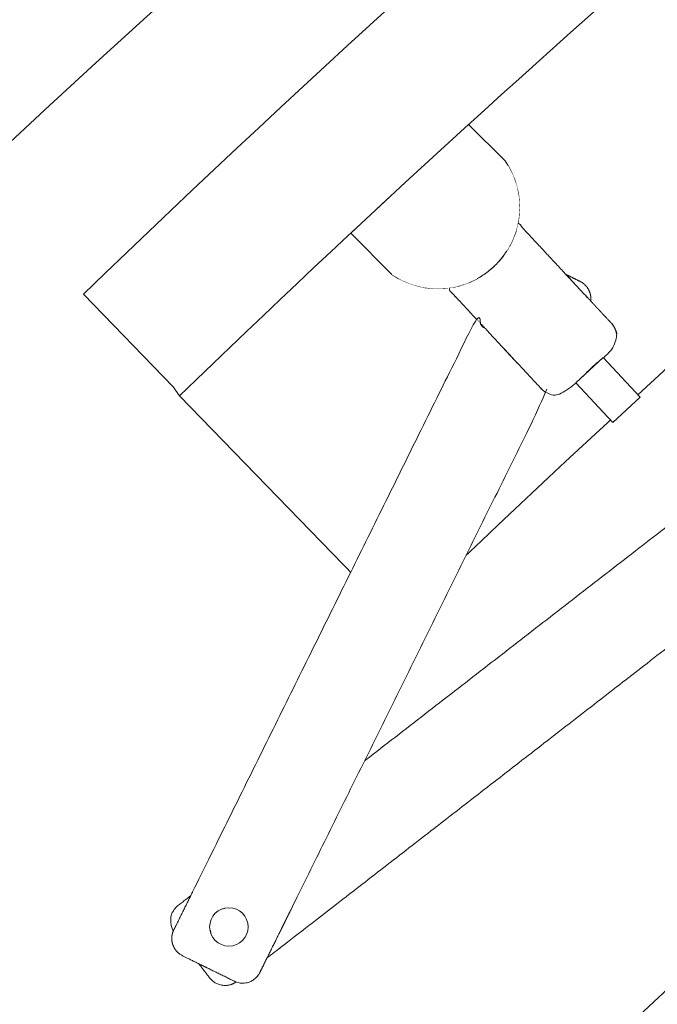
# Model space of a CAD drawing. Header units: metres. Extents: x -45 to 152, y -127 to 99.
# Tile 200 of 256: x -30.073 to -29.874, y -8.958 to -8.65. Entities that reach past the tile are written whole.
import ezdxf

# ---------------------------------------------------------------- set-up
doc = ezdxf.new("R2010")
doc.units = ezdxf.units.M
doc.layers.add('_OG 2 (2D)', color=7, linetype='Continuous', lineweight=9)
doc.layers.add('ACTES-Einrichtung Aufsicht.', color=7, linetype='Continuous', lineweight=9, true_color=0xa6a6a6)

# ---------------------------------------------------------------- blocks, each defined once
blk = doc.blocks.new('Group-97')
at = {"color": 255, "transparency": 33554687}
blk.add_wipeout([(-28.71042, -9.14318), (-28.69655, -9.13511), (-28.68265, -9.1271), (-28.66872, -9.11915), (-28.65476, -9.11125), (-28.64076, -9.1034), (-28.62674, -9.09562), (-28.61268, -9.08789), (-28.59859, -9.08022), (-28.50012, -9.02858), (-28.40026, -8.97969), (-28.29909, -8.93359), (-28.19668, -8.89031), (-28.09311, -8.84988), (-27.98846, -8.81233), (-27.88281, -8.77769), (-27.77624, -8.746), (-27.76956, -8.74163), (-27.76365, -8.73626), (-27.75868, -8.73002), (-27.75477, -8.72306), (-27.75201, -8.71558), (-27.75048, -8.70774), (-27.75021, -8.69977), (-27.75122, -8.69185), (-27.75123, -8.69179), (-27.75124, -8.69173), (-27.75126, -8.69166), (-27.75127, -8.6916), (-27.75128, -8.69154), (-27.7513, -8.69147), (-27.75131, -8.69141), (-27.75132, -8.69135), (-27.96717, -7.65995), (-27.97018, -7.65069), (-27.97492, -7.64219), (-27.98122, -7.63477), (-27.98884, -7.62871), (-27.99749, -7.62425), (-28.00684, -7.62154), (-28.01654, -7.6207), (-28.02622, -7.62175), (-28.36004, -7.70702), (-28.68605, -7.81851), (-29.00218, -7.95551), (-29.30645, -8.11717), (-29.59692, -8.30247), (-29.87178, -8.51023), (-30.12928, -8.73915), (-30.3678, -8.98778), (-30.36785, -8.98783), (-30.3679, -8.98789), (-30.36795, -8.98795), (-30.368, -8.98801), (-30.36805, -8.98806), (-30.3681, -8.98812), (-30.36815, -8.98818), (-30.3682, -8.98824), (-30.3678, -8.98777), (-30.37347, -8.99569), (-30.3775, -9.00455), (-30.37973, -9.01402), (-30.38009, -9.02375), (-30.37855, -9.03336), (-30.37519, -9.04249), (-30.37011, -9.0508), (-30.36352, -9.05797), (-29.57821, -9.76062), (-29.57196, -9.76539), (-29.56504, -9.76911), (-29.55763, -9.77171), (-29.54989, -9.77311), (-29.54204, -9.77328), (-29.53425, -9.77222), (-29.52673, -9.76995), (-29.51965, -9.76653), (-29.42756, -9.67759), (-29.33268, -9.59164), (-29.23511, -9.50875), (-29.13494, -9.42901), (-29.03229, -9.35251), (-28.92724, -9.27933), (-28.81991, -9.20952)], dxfattribs=at).dxf.layer = 'ACTES-Einrichtung Aufsicht.'
at = {"layer": 'ACTES-Einrichtung Aufsicht.', "transparency": 33554534, "flags": 128}
blk.add_lwpolyline([(-28.71042, -9.14318, -0.008083), (-28.59859, -9.08022, -0.055453), (-27.77624, -8.746, 0.330906), (-27.75122, -8.69185, -0.002569), (-27.75132, -8.69135), (-27.96717, -7.65995, 0.41107), (-28.02622, -7.62175, 0.160224), (-30.3678, -8.98778, 0.00305), (-30.3682, -8.98824), (-30.3678, -8.98777, 0.411112), (-30.36352, -9.05797), (-29.57821, -9.76062, 0.325472), (-29.51965, -9.76653, -0.063875)], format="xyb", close=True, dxfattribs=at)
at = {"color": 255, "transparency": 33554559}
blk.add_wipeout([(-28.44919, -7.82281), (-28.44001, -7.81993), (-28.43448, -7.81817), (-28.42895, -7.81641), (-28.42342, -7.81466), (-28.41788, -7.81292), (-28.41234, -7.81118), (-28.4068, -7.80946), (-28.40126, -7.80774), (-28.39571, -7.80603), (-28.3973, -7.80266), (-28.40906, -7.76443), (-28.49477, -7.79181), (-28.57985, -7.82107), (-28.66428, -7.8522), (-28.74799, -7.88518), (-28.83096, -7.91999), (-28.91315, -7.95662), (-28.99451, -7.99504), (-29.075, -8.03525), (-29.20801, -8.10666), (-29.33829, -8.18293), (-29.46567, -8.26395), (-29.58998, -8.34962), (-29.71104, -8.43982), (-29.82868, -8.53443), (-29.94276, -8.63331), (-30.05311, -8.73634), (-30.02504, -8.76531), (-30.02306, -8.76807), (-29.93862, -8.68859), (-29.85194, -8.61155), (-29.76309, -8.53703), (-29.67215, -8.46508), (-29.57917, -8.39577), (-29.48426, -8.32915), (-29.38747, -8.26527), (-29.2889, -8.20419), (-29.28856, -8.20359), (-29.26632, -8.19075), (-29.24272, -8.17691), (-29.21903, -8.16322), (-29.19525, -8.1497), (-29.17138, -8.13634), (-29.14741, -8.12314), (-29.12336, -8.1101), (-29.09922, -8.09723), (-29.075, -8.08452), (-29.00491, -8.0489), (-28.93415, -8.01465), (-28.86273, -7.98179), (-28.79068, -7.95031), (-28.71804, -7.92024), (-28.64483, -7.89159), (-28.57108, -7.86436), (-28.49681, -7.83857), (-28.49683, -7.83853), (-28.44921, -7.82277)], dxfattribs=at).dxf.layer = 'ACTES-Einrichtung Aufsicht.'
at = {"layer": 'ACTES-Einrichtung Aufsicht.', "flags": 128}
blk.add_lwpolyline([(-28.44919, -7.82281), (-28.44001, -7.81993, -0.002867), (-28.39571, -7.80603), (-28.3973, -7.80266), (-28.40906, -7.76443, 0.044027), (-29.075, -8.03525, 0.073959), (-30.05311, -8.73634), (-30.02504, -8.76531), (-30.02306, -8.76807, -0.057345), (-29.2889, -8.20419), (-29.28856, -8.20359), (-29.26632, -8.19075, -0.013514), (-29.075, -8.08452, -0.038853), (-28.49681, -7.83857), (-28.49683, -7.83853), (-28.44921, -7.82277)], format="xyb", close=True, dxfattribs=at)
at = {"color": 255, "transparency": 33554559}
blk.add_wipeout([(-29.28856, -8.20359), (-29.2889, -8.20419), (-29.38747, -8.26527), (-29.48426, -8.32915), (-29.57917, -8.39577), (-29.67215, -8.46508), (-29.76309, -8.53703), (-29.85194, -8.61155), (-29.93862, -8.68859), (-30.02306, -8.76807), (-29.95487, -8.83846), (-29.8707, -8.75928), (-29.78426, -8.68259), (-29.6956, -8.60846), (-29.60482, -8.53696), (-29.51199, -8.46814), (-29.41718, -8.40207), (-29.32048, -8.3388), (-29.22197, -8.27838), (-29.21196, -8.27246), (-29.15974, -8.24197), (-29.08023, -8.19818), (-28.99445, -8.1533), (-28.9076, -8.11053), (-28.81973, -8.06991), (-28.73089, -8.03145), (-28.64113, -7.99518), (-28.55051, -7.96112), (-28.45909, -7.92929), (-28.36691, -7.8997), (-28.37205, -7.88297), (-28.37206, -7.88297), (-28.39584, -7.80607), (-28.44919, -7.82281), (-28.49679, -7.83861), (-28.49679, -7.83861), (-28.4968, -7.8386), (-28.4968, -7.8386), (-28.4968, -7.83859), (-28.4968, -7.83859), (-28.49681, -7.83858), (-28.49681, -7.83858), (-28.49681, -7.83857), (-28.49681, -7.83857), (-28.59382, -7.87259), (-28.68994, -7.90905), (-28.7851, -7.94794), (-28.87924, -7.98924), (-28.9723, -8.03291), (-29.06423, -8.07893), (-29.15495, -8.12727), (-29.24442, -8.1779), (-29.26632, -8.19075)], dxfattribs=at).dxf.layer = 'ACTES-Einrichtung Aufsicht.'
at = {"layer": 'ACTES-Einrichtung Aufsicht.', "flags": 128}
blk.add_lwpolyline([(-29.28856, -8.20359), (-29.2889, -8.20419, 0.057345), (-30.02306, -8.76807), (-29.95487, -8.83846, -0.058565), (-29.22197, -8.27838), (-29.21196, -8.27246), (-29.15974, -8.24197), (-29.08023, -8.19818, -0.049045), (-28.36691, -7.8997), (-28.37205, -7.88297), (-28.37206, -7.88297), (-28.39584, -7.80607), (-28.44919, -7.82281), (-28.49679, -7.83861, -0.000416), (-28.49681, -7.83857, 0.050823), (-29.24442, -8.1779), (-29.26632, -8.19075)], format="xyb", close=True, dxfattribs=at)
at = {"color": 255, "transparency": 33554559}
for points in [[(-29.93278, -8.68328), (-29.92138, -8.69457), (-29.91919, -8.69841), (-29.91769, -8.70257), (-29.91693, -8.70692), (-29.91694, -8.71134), (-29.91771, -8.7157), (-29.91922, -8.71985), (-29.92142, -8.72368), (-29.92763, -8.72993), (-29.93145, -8.73216), (-29.93559, -8.73369), (-29.93994, -8.73449), (-29.94436, -8.73452), (-29.94872, -8.73379), (-29.95289, -8.73232), (-29.95674, -8.73015), (-29.9568, -8.73011), (-29.96961, -8.71726), (-29.95254, -8.70138)], [(-30.01709, -8.94561), (-30.02502, -8.93533), (-30.02511, -8.93518), (-30.02519, -8.93503), (-30.02527, -8.93488), (-30.02534, -8.93472), (-30.02542, -8.93456), (-30.02548, -8.9344), (-30.02554, -8.93424), (-30.0256, -8.93408), (-30.02563, -8.93398), (-30.02566, -8.93388), (-30.02569, -8.93378), (-30.02572, -8.93368), (-30.02574, -8.93358), (-30.02577, -8.93347), (-30.02579, -8.93337), (-30.02581, -8.93327), (-30.02583, -8.93316), (-30.02584, -8.93306), (-30.02586, -8.93296), (-30.02587, -8.93287), (-30.02588, -8.93277), (-30.02589, -8.93268), (-30.02589, -8.93259), (-30.0259, -8.93251), (-30.0259, -8.93243), (-30.0259, -8.93235), (-30.0259, -8.93227), (-30.0259, -8.93219), (-30.0259, -8.93212), (-30.0259, -8.93205), (-30.0259, -8.93199), (-30.0259, -8.93192), (-30.0259, -8.93186), (-30.02589, -8.9318), (-30.02589, -8.93174), (-30.02588, -8.93168), (-30.02588, -8.93162), (-30.02587, -8.93156), (-30.02586, -8.9315), (-30.02586, -8.93144), (-30.02585, -8.9314), (-30.02585, -8.93136), (-30.02584, -8.93133), (-30.02584, -8.93129), (-30.02583, -8.93125), (-30.02583, -8.93122), (-30.02582, -8.93118), (-30.02581, -8.93114), (-30.02581, -8.93111), (-30.0258, -8.93107), (-30.02579, -8.93104), (-30.02579, -8.93101), (-30.02578, -8.93098), (-30.02578, -8.93095), (-30.02577, -8.93092), (-30.02576, -8.93089), (-30.02576, -8.93087), (-30.02575, -8.93084), (-30.02575, -8.93082), (-30.02574, -8.93079), (-30.02574, -8.93077), (-30.02573, -8.93075), (-30.02572, -8.93073), (-30.02572, -8.93071), (-30.02571, -8.93069), (-30.02571, -8.93067), (-30.02571, -8.93065), (-30.0257, -8.93063), (-30.02569, -8.93062), (-30.02569, -8.9306), (-30.02568, -8.93058), (-30.02568, -8.93056), (-30.02565, -8.93045), (-30.02561, -8.93034), (-30.02558, -8.93024), (-30.02554, -8.93013), (-30.0255, -8.93002), (-30.02546, -8.92992), (-30.02541, -8.92981), (-30.02537, -8.92971), (-30.02532, -8.92961), (-30.02527, -8.92951), (-30.02522, -8.9294), (-30.02516, -8.9293), (-30.02511, -8.9292), (-30.02505, -8.9291), (-30.02498, -8.929), (-30.02492, -8.92889), (-30.02485, -8.92879), (-30.02478, -8.92869), (-30.02471, -8.9286), (-30.02464, -8.9285), (-30.02456, -8.9284), (-30.02448, -8.92831), (-30.0244, -8.92821), (-30.02431, -8.92812), (-30.02423, -8.92803), (-30.02415, -8.92795), (-30.02408, -8.92787), (-30.02401, -8.92781), (-30.02394, -8.92774), (-30.02388, -8.92769), (-30.02383, -8.92764), (-30.02378, -8.9276), (-30.02359, -8.92745), (-30.02358, -8.92745), (-30.01959, -8.92435), (-29.8553, -8.79688), (-29.85529, -8.79687), (-29.8551, -8.79673), (-29.85505, -8.79669), (-29.85499, -8.79665), (-29.85492, -8.7966), (-29.85485, -8.79656), (-29.85476, -8.79651), (-29.85467, -8.79645), (-29.85457, -8.7964), (-29.85447, -8.79634), (-29.85436, -8.79628), (-29.85424, -8.79622), (-29.85413, -8.79617), (-29.85402, -8.79612), (-29.85391, -8.79607), (-29.85379, -8.79603), (-29.85368, -8.79598), (-29.85357, -8.79594), (-29.85345, -8.79591), (-29.85334, -8.79587), (-29.85322, -8.79584), (-29.85311, -8.79581), (-29.853, -8.79578), (-29.85289, -8.79576), (-29.85277, -8.79573), (-29.85266, -8.79571), (-29.85255, -8.79569), (-29.85244, -8.79568), (-29.85233, -8.79566), (-29.85221, -8.79565), (-29.8521, -8.79564), (-29.85199, -8.79563), (-29.85188, -8.79562), (-29.85176, -8.79562), (-29.85174, -8.79562), (-29.85172, -8.79562), (-29.85171, -8.79562), (-29.85169, -8.79562), (-29.85167, -8.79562), (-29.85165, -8.79562), (-29.85163, -8.79562), (-29.85161, -8.79562), (-29.85159, -8.79562), (-29.85157, -8.79562), (-29.85154, -8.79562), (-29.85152, -8.79562), (-29.8515, -8.79562), (-29.85147, -8.79562), (-29.85145, -8.79562), (-29.85142, -8.79562), (-29.85139, -8.79562), (-29.85136, -8.79562), (-29.85133, -8.79563), (-29.8513, -8.79563), (-29.85127, -8.79563), (-29.85123, -8.79563), (-29.8512, -8.79563), (-29.85116, -8.79564), (-29.85113, -8.79564), (-29.85109, -8.79564), (-29.85105, -8.79565), (-29.85102, -8.79565), (-29.85098, -8.79565), (-29.85094, -8.79566), (-29.8509, -8.79566), (-29.85087, -8.79567), (-29.85081, -8.79567), (-29.85075, -8.79568), (-29.85069, -8.79569), (-29.85063, -8.7957), (-29.85057, -8.79571), (-29.85051, -8.79572), (-29.85045, -8.79573), (-29.85039, -8.79575), (-29.85032, -8.79576), (-29.85026, -8.79578), (-29.85019, -8.79579), (-29.85012, -8.79581), (-29.85005, -8.79583), (-29.84998, -8.79585), (-29.8499, -8.79587), (-29.84982, -8.79589), (-29.84974, -8.79592), (-29.84965, -8.79595), (-29.84957, -8.79598), (-29.84948, -8.79601), (-29.84939, -8.79605), (-29.8493, -8.79609), (-29.84921, -8.79613), (-29.84911, -8.79617), (-29.84901, -8.79622), (-29.84892, -8.79626), (-29.84882, -8.79631), (-29.84873, -8.79636), (-29.84864, -8.79641), (-29.84855, -8.79646), (-29.84846, -8.79652), (-29.84838, -8.79657), (-29.84816, -8.79671), (-29.84796, -8.79686), (-29.84776, -8.79702), (-29.84757, -8.79719), (-29.84738, -8.79737), (-29.84721, -8.79755), (-29.84704, -8.79774), (-29.84688, -8.79794), (-29.83584, -8.81216), (-29.83569, -8.81237), (-29.83555, -8.81258), (-29.83541, -8.81279), (-29.83529, -8.81302), (-29.83518, -8.81324), (-29.83507, -8.81348), (-29.83497, -8.81371), (-29.83489, -8.81395), (-29.83486, -8.81405), (-29.83483, -8.81415), (-29.8348, -8.81425), (-29.83477, -8.81435), (-29.83475, -8.81445), (-29.83472, -8.81456), (-29.8347, -8.81466), (-29.83468, -8.81476), (-29.83466, -8.81487), (-29.83465, -8.81497), (-29.83463, -8.81507), (-29.83462, -8.81516), (-29.83461, -8.81526), (-29.8346, -8.81535), (-29.8346, -8.81544), (-29.83459, -8.81552), (-29.83459, -8.8156), (-29.83459, -8.81568), (-29.83459, -8.81576), (-29.83459, -8.81583), (-29.83459, -8.81591), (-29.83459, -8.81598), (-29.83459, -8.81604), (-29.83459, -8.81611), (-29.83459, -8.81617), (-29.8346, -8.81623), (-29.8346, -8.81629), (-29.83461, -8.81635), (-29.83461, -8.81641), (-29.83462, -8.81647), (-29.83462, -8.81653), (-29.83463, -8.81659), (-29.83464, -8.81663), (-29.83464, -8.81667), (-29.83465, -8.8167), (-29.83465, -8.81674), (-29.83466, -8.81678), (-29.83466, -8.81681), (-29.83467, -8.81685), (-29.83468, -8.81689), (-29.83468, -8.81692), (-29.83469, -8.81696), (-29.8347, -8.81699), (-29.8347, -8.81702), (-29.83471, -8.81705), (-29.83471, -8.81708), (-29.83472, -8.81711), (-29.83473, -8.81714), (-29.83473, -8.81716), (-29.83474, -8.81719), (-29.83474, -8.81721), (-29.83475, -8.81724), (-29.83475, -8.81726), (-29.83476, -8.81728), (-29.83476, -8.8173), (-29.83477, -8.81732), (-29.83477, -8.81734), (-29.83478, -8.81736), (-29.83478, -8.81738), (-29.83479, -8.8174), (-29.83479, -8.81741), (-29.8348, -8.81743), (-29.83481, -8.81745), (-29.83481, -8.81747), (-29.83484, -8.81758), (-29.83488, -8.81769), (-29.83491, -8.81779), (-29.83495, -8.8179), (-29.83499, -8.81801), (-29.83503, -8.81811), (-29.83508, -8.81822), (-29.83512, -8.81832), (-29.83517, -8.81842), (-29.83522, -8.81852), (-29.83527, -8.81863), (-29.83533, -8.81873), (-29.83538, -8.81883), (-29.83544, -8.81893), (-29.83551, -8.81903), (-29.83557, -8.81914), (-29.83564, -8.81924), (-29.83571, -8.81934), (-29.83578, -8.81943), (-29.83585, -8.81953), (-29.83593, -8.81963), (-29.83601, -8.81972), (-29.83609, -8.81982), (-29.83618, -8.81991), (-29.83626, -8.82), (-29.83634, -8.82008), (-29.83641, -8.82016), (-29.83648, -8.82022), (-29.83655, -8.82029), (-29.83661, -8.82034), (-29.83666, -8.82039), (-29.83671, -8.82043), (-29.8369, -8.82058), (-29.83691, -8.82058), (-29.84648, -8.82801), (-29.85712, -8.81659), (-29.85769, -8.81606), (-29.85833, -8.8156), (-29.85902, -8.81522), (-29.85975, -8.81495), (-29.86051, -8.81477), (-29.8613, -8.81469), (-29.86208, -8.81471), (-29.86361, -8.81506), (-29.86432, -8.81538), (-29.86499, -8.8158), (-29.8656, -8.81629), (-29.86614, -8.81686), (-29.86659, -8.8175), (-29.86697, -8.81819), (-29.86743, -8.81969), (-29.8675, -8.82047), (-29.86748, -8.82126), (-29.86735, -8.82203), (-29.86713, -8.82278), (-29.86681, -8.8235), (-29.86639, -8.82416), (-29.8659, -8.82477), (-29.856, -8.8354), (-29.99575, -8.94383), (-29.99575, -8.94381), (-30.00544, -8.95133), (-30.00552, -8.95139), (-30.00561, -8.95145), (-30.0057, -8.9515), (-30.00578, -8.95155), (-30.00588, -8.95161), (-30.00597, -8.95166), (-30.00606, -8.95171), (-30.00616, -8.95176), (-30.00625, -8.95181), (-30.00635, -8.95186), (-30.00645, -8.9519), (-30.00655, -8.95194), (-30.00665, -8.95199), (-30.00675, -8.95202), (-30.00686, -8.95206), (-30.00696, -8.9521), (-30.00707, -8.95213), (-30.00717, -8.95217), (-30.00728, -8.9522), (-30.00739, -8.95222), (-30.0075, -8.95225), (-30.00761, -8.95228), (-30.00772, -8.9523), (-30.00783, -8.95232), (-30.00794, -8.95234), (-30.00805, -8.95235), (-30.00816, -8.95237), (-30.00828, -8.95238), (-30.00839, -8.95239), (-30.0085, -8.9524), (-30.00861, -8.95241), (-30.00873, -8.95241), (-30.00874, -8.95241), (-30.00876, -8.95241), (-30.00878, -8.95241), (-30.0088, -8.95241), (-30.00882, -8.95241), (-30.00884, -8.95241), (-30.00886, -8.95241), (-30.00888, -8.95241), (-30.0089, -8.95241), (-30.00892, -8.95241), (-30.00895, -8.95241), (-30.00897, -8.95241), (-30.00899, -8.95241), (-30.00902, -8.95241), (-30.00904, -8.95241), (-30.00907, -8.95241), (-30.0091, -8.95241), (-30.00913, -8.95241), (-30.00916, -8.9524), (-30.00919, -8.9524), (-30.00922, -8.9524), (-30.00926, -8.9524), (-30.00929, -8.9524), (-30.00933, -8.95239), (-30.00936, -8.95239), (-30.0094, -8.95239), (-30.00944, -8.95238), (-30.00947, -8.95238), (-30.00951, -8.95238), (-30.00955, -8.95237), (-30.00958, -8.95237), (-30.00962, -8.95236), (-30.00968, -8.95236), (-30.00974, -8.95235), (-30.0098, -8.95234), (-30.00986, -8.95233), (-30.00992, -8.95232), (-30.00998, -8.95231), (-30.01004, -8.95229), (-30.0101, -8.95228), (-30.01017, -8.95227), (-30.01023, -8.95225), (-30.0103, -8.95224), (-30.01037, -8.95222), (-30.01044, -8.9522), (-30.01051, -8.95218), (-30.01059, -8.95216), (-30.01067, -8.95214), (-30.01075, -8.95211), (-30.01083, -8.95208), (-30.01092, -8.95205), (-30.01101, -8.95202), (-30.0111, -8.95198), (-30.01119, -8.95194), (-30.01128, -8.9519), (-30.01138, -8.95186), (-30.01148, -8.95181), (-30.01157, -8.95177), (-30.01166, -8.95172), (-30.01176, -8.95167), (-30.01185, -8.95162), (-30.01194, -8.95157), (-30.01203, -8.95151), (-30.01211, -8.95146), (-30.01233, -8.95132), (-30.01253, -8.95117), (-30.01273, -8.95101), (-30.01292, -8.95084), (-30.01311, -8.95066), (-30.01328, -8.95048), (-30.01345, -8.95029), (-30.01361, -8.95009)]]:
    blk.add_wipeout(points, dxfattribs=at).dxf.layer = 'ACTES-Einrichtung Aufsicht.'
at = {"layer": 'ACTES-Einrichtung Aufsicht.', "flags": 128}
blk.add_lwpolyline([(-29.93278, -8.68328), (-29.92138, -8.69457, -0.83258), (-29.95674, -8.73015), (-29.9568, -8.73011), (-29.96961, -8.71726), (-29.95254, -8.70138)], format="xyb", close=True, dxfattribs=at)
at = {"layer": 'ACTES-Einrichtung Aufsicht.'}
blk.add_rational_spline([(-30.01709, -8.94561), (-30.02105, -8.94047), (-30.02502, -8.93533), (-30.02538, -8.93474), (-30.0256, -8.93408), (-30.02573, -8.93369), (-30.02588, -8.93285), (-30.02591, -8.93217), (-30.02589, -8.93168), (-30.02586, -8.93144), (-30.02584, -8.93129), (-30.02579, -8.931), (-30.02574, -8.93079), (-30.0257, -8.93063), (-30.02568, -8.93056), (-30.02556, -8.93012), (-30.02518, -8.9293), (-30.02466, -8.92849), (-30.02397, -8.92775), (-30.02369, -8.92753), (-30.02359, -8.92745), (-30.02359, -8.92745), (-30.02358, -8.92745), (-30.02159, -8.9259), (-30.01959, -8.92435), (-29.93744, -8.86062), (-29.8553, -8.79688), (-29.85529, -8.79688), (-29.85529, -8.79687), (-29.85519, -8.7968), (-29.85491, -8.79658), (-29.85402, -8.7961), (-29.85311, -8.79579), (-29.85222, -8.79563), (-29.85176, -8.79562), (-29.85169, -8.79562), (-29.85153, -8.79562), (-29.85131, -8.79563), (-29.85102, -8.79565), (-29.85087, -8.79567), (-29.85063, -8.7957), (-29.85014, -8.7958), (-29.8495, -8.79599), (-29.84872, -8.79635), (-29.84838, -8.79657), (-29.84751, -8.79713), (-29.84688, -8.79794), (-29.84136, -8.80505), (-29.83584, -8.81216), (-29.83521, -8.81298), (-29.83489, -8.81395), (-29.83476, -8.81434), (-29.83461, -8.81518), (-29.83458, -8.81586), (-29.8346, -8.81635), (-29.83463, -8.81659), (-29.83465, -8.81674), (-29.8347, -8.81703), (-29.83475, -8.81724), (-29.83479, -8.8174), (-29.83481, -8.81747), (-29.83493, -8.81791), (-29.83531, -8.81873), (-29.83583, -8.81954), (-29.83652, -8.82028), (-29.8368, -8.8205), (-29.8369, -8.82058), (-29.8369, -8.82058), (-29.83691, -8.82058), (-29.84169, -8.8243), (-29.84648, -8.82801), (-29.8518, -8.8223), (-29.85712, -8.81659), (-29.85948, -8.81406), (-29.86285, -8.81484), (-29.86623, -8.81561), (-29.86724, -8.81893), (-29.86826, -8.82224), (-29.8659, -8.82477), (-29.86095, -8.83009), (-29.856, -8.8354), (-29.92588, -8.88961), (-29.99575, -8.94383), (-29.99575, -8.94382), (-29.99575, -8.94381), (-30.00059, -8.94757), (-30.00544, -8.95133), (-30.00577, -8.95156), (-30.00654, -8.95196), (-30.00738, -8.95224), (-30.00827, -8.9524), (-30.00873, -8.95241), (-30.0088, -8.95241), (-30.00896, -8.95241), (-30.00918, -8.9524), (-30.00947, -8.95238), (-30.00962, -8.95236), (-30.00986, -8.95233), (-30.01035, -8.95223), (-30.01099, -8.95204), (-30.01177, -8.95168), (-30.01211, -8.95146), (-30.01298, -8.9509), (-30.01361, -8.95009), (-30.01535, -8.94785), (-30.01709, -8.94561)], [1, 1, 1, 0.993333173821, 1, 1, 1, 1, 1, 1, 1, 1, 1, 1, 1, 1, 1, 1, 1, 1, 1, 1, 1, 1, 1, 1, 1, 1, 1, 1, 1, 1, 1, 1, 1, 1, 1, 1, 1, 1, 1, 1, 1, 1, 1, 0.985598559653, 1, 1, 1, 0.985598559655, 1, 1, 1, 1, 1, 1, 1, 1, 1, 1, 1, 1, 1, 1, 1, 1, 1, 1, 1, 1, 1, 1, 1, 0.866022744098, 1, 0.866022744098, 1, 0.866022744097, 1, 1, 1, 1, 1, 1, 1, 1, 1, 1, 1, 1, 1, 1, 1, 1, 1, 1, 1, 1, 1, 1, 1, 1, 0.985598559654, 1, 1, 1], degree=2, knots=[0, 0, 0, 0.004254, 0.004254, 0.004707, 0.004707, 0.004977, 0.005247, 0.005516, 0.005786, 0.005786, 0.005957, 0.006128, 0.006299, 0.00647, 0.00647, 0.007448, 0.008425, 0.009402, 0.010379, 0.010878, 0.010878, 0.010898, 0.010898, 0.021336, 0.021336, 0.450963, 0.450963, 0.450982, 0.450982, 0.451481, 0.452458, 0.453436, 0.454413, 0.45539, 0.45539, 0.455561, 0.455732, 0.455903, 0.456074, 0.456074, 0.456344, 0.456614, 0.456884, 0.457153, 0.457153, 0.457818, 0.457818, 0.463715, 0.463715, 0.46438, 0.46438, 0.46465, 0.46492, 0.465189, 0.465459, 0.465459, 0.46563, 0.465801, 0.465972, 0.466144, 0.466144, 0.467121, 0.468098, 0.469075, 0.470052, 0.470551, 0.470551, 0.470571, 0.470571, 0.495613, 0.495613, 0.527849, 0.527849, 0.540245, 0.540245, 0.552642, 0.552642, 0.565038, 0.565038, 0.595034, 0.595034, 0.960479, 0.960479, 0.960516, 0.960516, 0.985858, 0.985858, 0.987545, 0.989232, 0.990918, 0.992605, 0.992605, 0.9929, 0.993195, 0.993491, 0.993786, 0.993786, 0.994251, 0.994717, 0.995183, 0.995648, 0.995648, 0.996795, 0.996795, 1, 1, 1], dxfattribs=at)
at = {"color": 255, "transparency": 33554559}
blk.add_wipeout([(-29.93598, -8.73804), (-29.93935, -8.73443), (-29.93542, -8.73365), (-29.93166, -8.73226), (-29.92817, -8.7303), (-29.92502, -8.72782), (-29.92231, -8.72488), (-29.92008, -8.72155), (-29.91841, -8.71791), (-29.91732, -8.71405), (-29.88813, -8.7454), (-29.88812, -8.7454), (-29.88796, -8.74558), (-29.88792, -8.74563), (-29.88787, -8.74568), (-29.88782, -8.74575), (-29.88777, -8.74582), (-29.88771, -8.7459), (-29.88765, -8.74598), (-29.88759, -8.74607), (-29.88752, -8.74618), (-29.88745, -8.74628), (-29.88738, -8.74639), (-29.88732, -8.74649), (-29.88726, -8.7466), (-29.8872, -8.74671), (-29.88715, -8.74682), (-29.88709, -8.74693), (-29.88704, -8.74704), (-29.887, -8.74715), (-29.88695, -8.74726), (-29.88691, -8.74737), (-29.88687, -8.74748), (-29.88683, -8.74759), (-29.8868, -8.7477), (-29.88676, -8.74781), (-29.88673, -8.74792), (-29.8867, -8.74803), (-29.88668, -8.74814), (-29.88665, -8.74825), (-29.88663, -8.74836), (-29.88661, -8.74847), (-29.88659, -8.74858), (-29.88657, -8.74869), (-29.88656, -8.7488), (-29.88656, -8.74882), (-29.88656, -8.74884), (-29.88655, -8.74886), (-29.88655, -8.74888), (-29.88655, -8.7489), (-29.88655, -8.74892), (-29.88655, -8.74894), (-29.88654, -8.74896), (-29.88654, -8.74898), (-29.88654, -8.749), (-29.88654, -8.74902), (-29.88654, -8.74905), (-29.88654, -8.74907), (-29.88653, -8.74909), (-29.88653, -8.74912), (-29.88653, -8.74915), (-29.88653, -8.74918), (-29.88653, -8.7492), (-29.88653, -8.74923), (-29.88653, -8.74927), (-29.88652, -8.7493), (-29.88652, -8.74933), (-29.88652, -8.74937), (-29.88652, -8.7494), (-29.88652, -8.74944), (-29.88652, -8.74948), (-29.88652, -8.74951), (-29.88652, -8.74955), (-29.88652, -8.74959), (-29.88652, -8.74962), (-29.88652, -8.74966), (-29.88653, -8.7497), (-29.88653, -8.74976), (-29.88653, -8.74982), (-29.88654, -8.74988), (-29.88654, -8.74994), (-29.88654, -8.75), (-29.88655, -8.75006), (-29.88656, -8.75012), (-29.88656, -8.75019), (-29.88657, -8.75025), (-29.88658, -8.75032), (-29.88659, -8.75038), (-29.8866, -8.75045), (-29.88661, -8.75053), (-29.88663, -8.7506), (-29.88664, -8.75068), (-29.88666, -8.75076), (-29.88668, -8.75085), (-29.8867, -8.75093), (-29.88672, -8.75102), (-29.88674, -8.75111), (-29.88677, -8.7512), (-29.8868, -8.7513), (-29.88683, -8.7514), (-29.88687, -8.7515), (-29.88691, -8.7516), (-29.88694, -8.75169), (-29.88698, -8.75179), (-29.88702, -8.75189), (-29.88707, -8.75198), (-29.88711, -8.75208), (-29.88716, -8.75217), (-29.8872, -8.75226), (-29.88733, -8.75249), (-29.88746, -8.7527), (-29.8876, -8.75292), (-29.88775, -8.75312), (-29.88791, -8.75332), (-29.88807, -8.75351), (-29.88825, -8.7537), (-29.88843, -8.75388), (-29.9016, -8.76615), (-29.90179, -8.76632), (-29.90199, -8.76648), (-29.9022, -8.76663), (-29.90241, -8.76677), (-29.90262, -8.76691), (-29.90284, -8.76704), (-29.90307, -8.76715), (-29.9033, -8.76726), (-29.9034, -8.7673), (-29.90349, -8.76734), (-29.90359, -8.76737), (-29.90369, -8.76741), (-29.90379, -8.76744), (-29.90389, -8.76748), (-29.90399, -8.76751), (-29.90409, -8.76754), (-29.90419, -8.76756), (-29.90429, -8.76759), (-29.90439, -8.76761), (-29.90448, -8.76763), (-29.90457, -8.76765), (-29.90466, -8.76767), (-29.90475, -8.76768), (-29.90484, -8.76769), (-29.90492, -8.7677), (-29.905, -8.76771), (-29.90507, -8.76772), (-29.90515, -8.76773), (-29.90522, -8.76774), (-29.90529, -8.76774), (-29.90536, -8.76775), (-29.90542, -8.76775), (-29.90548, -8.76775), (-29.90554, -8.76775), (-29.9056, -8.76775), (-29.90567, -8.76775), (-29.90573, -8.76775), (-29.90579, -8.76775), (-29.90585, -8.76775), (-29.90591, -8.76775), (-29.90594, -8.76775), (-29.90598, -8.76775), (-29.90602, -8.76775), (-29.90606, -8.76774), (-29.90609, -8.76774), (-29.90613, -8.76774), (-29.90617, -8.76774), (-29.9062, -8.76773), (-29.90624, -8.76773), (-29.90627, -8.76773), (-29.90631, -8.76772), (-29.90634, -8.76772), (-29.90637, -8.76772), (-29.9064, -8.76771), (-29.90643, -8.76771), (-29.90646, -8.76771), (-29.90648, -8.7677), (-29.90651, -8.7677), (-29.90653, -8.7677), (-29.90656, -8.76769), (-29.90658, -8.76769), (-29.9066, -8.76769), (-29.90662, -8.76768), (-29.90664, -8.76768), (-29.90666, -8.76768), (-29.90668, -8.76767), (-29.9067, -8.76767), (-29.90672, -8.76767), (-29.90674, -8.76766), (-29.90676, -8.76766), (-29.90678, -8.76766), (-29.9068, -8.76765), (-29.90691, -8.76763), (-29.90702, -8.76761), (-29.90713, -8.76758), (-29.90724, -8.76755), (-29.90735, -8.76752), (-29.90746, -8.76749), (-29.90756, -8.76746), (-29.90767, -8.76742), (-29.90778, -8.76738), (-29.90788, -8.76734), (-29.90799, -8.7673), (-29.9081, -8.76725), (-29.9082, -8.7672), (-29.90831, -8.76715), (-29.90842, -8.7671), (-29.90852, -8.76705), (-29.90863, -8.76699), (-29.90874, -8.76693), (-29.90884, -8.76686), (-29.90894, -8.7668), (-29.90905, -8.76673), (-29.90915, -8.76666), (-29.90925, -8.76659), (-29.90935, -8.76651), (-29.90945, -8.76644), (-29.90954, -8.76636), (-29.90962, -8.7663), (-29.90969, -8.76623), (-29.90976, -8.76618), (-29.90982, -8.76612), (-29.90987, -8.76607), (-29.90991, -8.76603), (-29.91008, -8.76585), (-29.91008, -8.76584)], dxfattribs=at).dxf.layer = 'ACTES-Einrichtung Aufsicht.'
at = {"layer": 'ACTES-Einrichtung Aufsicht.'}
blk.add_rational_spline([(-29.93598, -8.73804), (-29.93767, -8.73623), (-29.93935, -8.73443), (-29.92093, -8.73225), (-29.91732, -8.71405), (-29.90273, -8.72973), (-29.88813, -8.7454), (-29.88813, -8.7454), (-29.88812, -8.7454), (-29.88804, -8.74549), (-29.8878, -8.74576), (-29.88724, -8.7466), (-29.88685, -8.74748), (-29.88661, -8.74835), (-29.88656, -8.7488), (-29.88655, -8.74888), (-29.88654, -8.74904), (-29.88652, -8.74926), (-29.88652, -8.74955), (-29.88653, -8.7497), (-29.88653, -8.74994), (-29.88659, -8.75043), (-29.88673, -8.75109), (-29.88701, -8.7519), (-29.8872, -8.75226), (-29.88768, -8.75318), (-29.88843, -8.75388), (-29.89502, -8.76001), (-29.9016, -8.76615), (-29.90236, -8.76685), (-29.9033, -8.76726), (-29.90368, -8.76742), (-29.9045, -8.76765), (-29.90517, -8.76774), (-29.90567, -8.76776), (-29.90591, -8.76775), (-29.90606, -8.76775), (-29.90635, -8.76772), (-29.90657, -8.76769), (-29.90672, -8.76767), (-29.9068, -8.76765), (-29.90724, -8.76757), (-29.9081, -8.76727), (-29.90895, -8.76682), (-29.90975, -8.7662), (-29.90999, -8.76594), (-29.91008, -8.76585), (-29.91008, -8.76585), (-29.91008, -8.76584), (-29.92303, -8.75194), (-29.93598, -8.73804)], [1, 1, 1, 0.808687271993, 1, 1, 1, 1, 1, 1, 1, 1, 1, 1, 1, 1, 1, 1, 1, 1, 1, 1, 1, 1, 1, 0.985598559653, 1, 1, 1, 0.985598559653, 1, 1, 1, 1, 1, 1, 1, 1, 1, 1, 1, 1, 1, 1, 1, 1, 1, 1, 1, 1, 1], degree=2, knots=[0, 0, 0, 0.039408, 0.039408, 0.278912, 0.278912, 0.620862, 0.620862, 0.620937, 0.620937, 0.622866, 0.626641, 0.630417, 0.634193, 0.637969, 0.637969, 0.638631, 0.639292, 0.639953, 0.640614, 0.640614, 0.641656, 0.642699, 0.643741, 0.644783, 0.644783, 0.647352, 0.647352, 0.67014, 0.67014, 0.672709, 0.672709, 0.673751, 0.674793, 0.675836, 0.676878, 0.676878, 0.677539, 0.6782, 0.678861, 0.679523, 0.679523, 0.683299, 0.687075, 0.69085, 0.694626, 0.696555, 0.696555, 0.69663, 0.69663, 1, 1, 1], dxfattribs=at)
at = {"color": 255, "transparency": 33554559}
for points in [[(-29.93013, -8.73149), (-29.93332, -8.73295), (-29.93668, -8.73397), (-29.94015, -8.73451), (-29.94366, -8.73457), (-29.94714, -8.73415), (-29.95054, -8.73325), (-29.95377, -8.73189), (-29.9568, -8.73011), (-29.94234, -8.7091)], [(-29.90991, -8.76603), (-29.90987, -8.76607), (-29.90982, -8.76612), (-29.90976, -8.76618), (-29.90969, -8.76623), (-29.90962, -8.7663), (-29.90954, -8.76636), (-29.90945, -8.76644), (-29.90935, -8.76651), (-29.90925, -8.76659), (-29.90915, -8.76666), (-29.90905, -8.76673), (-29.90894, -8.7668), (-29.90884, -8.76686), (-29.90874, -8.76693), (-29.90863, -8.76699), (-29.90852, -8.76705), (-29.90851, -8.76705), (-29.90849, -8.76706), (-29.90848, -8.76707), (-29.90846, -8.76708), (-29.90845, -8.76709), (-29.90843, -8.76709), (-29.90841, -8.7671), (-29.9084, -8.76711), (-29.99799, -8.94836), (-29.998, -8.94837), (-29.9981, -8.94858), (-29.99813, -8.94864), (-29.99817, -8.9487), (-29.99821, -8.94877), (-29.99826, -8.94884), (-29.99831, -8.94892), (-29.99837, -8.94901), (-29.99843, -8.9491), (-29.9985, -8.9492), (-29.99858, -8.94931), (-29.99865, -8.94941), (-29.99873, -8.9495), (-29.99881, -8.9496), (-29.99889, -8.94969), (-29.99897, -8.94978), (-29.99906, -8.94987), (-29.99914, -8.94995), (-29.99923, -8.95004), (-29.99932, -8.95012), (-29.9994, -8.9502), (-29.99949, -8.95027), (-29.99958, -8.95035), (-29.99967, -8.95042), (-29.99976, -8.95049), (-29.99985, -8.95056), (-29.99995, -8.95062), (-30.00004, -8.95069), (-30.00013, -8.95075), (-30.00023, -8.95081), (-30.00032, -8.95087), (-30.00042, -8.95092), (-30.00052, -8.95098), (-30.00062, -8.95103), (-30.00064, -8.95104), (-30.00066, -8.95105), (-30.00067, -8.95106), (-30.00069, -8.95107), (-30.00071, -8.95107), (-30.00073, -8.95108), (-30.00074, -8.95109), (-30.00076, -8.9511), (-30.00078, -8.95111), (-30.0008, -8.95112), (-30.00082, -8.95113), (-30.00084, -8.95114), (-30.00086, -8.95115), (-30.00088, -8.95116), (-30.00091, -8.95117), (-30.00093, -8.95118), (-30.00096, -8.95119), (-30.00098, -8.9512), (-30.00101, -8.95122), (-30.00104, -8.95123), (-30.00107, -8.95124), (-30.0011, -8.95125), (-30.00113, -8.95127), (-30.00117, -8.95128), (-30.0012, -8.95129), (-30.00124, -8.95131), (-30.00127, -8.95132), (-30.00131, -8.95133), (-30.00134, -8.95134), (-30.00138, -8.95136), (-30.00141, -8.95137), (-30.00145, -8.95138), (-30.0015, -8.9514), (-30.00156, -8.95142), (-30.00162, -8.95144), (-30.00168, -8.95145), (-30.00174, -8.95147), (-30.0018, -8.95149), (-30.00186, -8.9515), (-30.00192, -8.95152), (-30.00198, -8.95153), (-30.00204, -8.95155), (-30.00211, -8.95156), (-30.00218, -8.95158), (-30.00225, -8.95159), (-30.00233, -8.95161), (-30.00241, -8.95162), (-30.00249, -8.95163), (-30.00257, -8.95165), (-30.00266, -8.95166), (-30.00275, -8.95167), (-30.00285, -8.95168), (-30.00294, -8.95168), (-30.00304, -8.95169), (-30.00314, -8.95169), (-30.00325, -8.9517), (-30.00336, -8.9517), (-30.00346, -8.9517), (-30.00357, -8.95169), (-30.00367, -8.95169), (-30.00378, -8.95168), (-30.00388, -8.95168), (-30.00398, -8.95167), (-30.00408, -8.95166), (-30.00426, -8.95163), (-30.00443, -8.9516), (-30.0046, -8.95157), (-30.00477, -8.95153), (-30.00494, -8.95149), (-30.00511, -8.95144), (-30.00527, -8.95139), (-30.00544, -8.95133), (-30.01709, -8.94561), (-30.02217, -8.9431), (-30.02239, -8.94298), (-30.02261, -8.94286), (-30.02283, -8.94272), (-30.02304, -8.94257), (-30.02324, -8.94242), (-30.02344, -8.94226), (-30.02363, -8.94208), (-30.02381, -8.94191), (-30.02388, -8.94183), (-30.02395, -8.94176), (-30.02402, -8.94168), (-30.02409, -8.9416), (-30.02415, -8.94152), (-30.02422, -8.94144), (-30.02428, -8.94135), (-30.02435, -8.94127), (-30.02441, -8.94118), (-30.02447, -8.9411), (-30.02452, -8.94101), (-30.02458, -8.94093), (-30.02463, -8.94085), (-30.02467, -8.94078), (-30.02472, -8.9407), (-30.02476, -8.94063), (-30.0248, -8.94055), (-30.02483, -8.94048), (-30.02487, -8.94041), (-30.0249, -8.94035), (-30.02493, -8.94028), (-30.02496, -8.94022), (-30.02499, -8.94016), (-30.02502, -8.9401), (-30.02504, -8.94004), (-30.02506, -8.93999), (-30.02509, -8.93993), (-30.02511, -8.93987), (-30.02513, -8.93981), (-30.02515, -8.93976), (-30.02517, -8.9397), (-30.02519, -8.93964), (-30.0252, -8.93961), (-30.02521, -8.93957), (-30.02523, -8.93954), (-30.02524, -8.9395), (-30.02525, -8.93947), (-30.02526, -8.93943), (-30.02527, -8.9394), (-30.02528, -8.93936), (-30.02529, -8.93933), (-30.0253, -8.93929), (-30.02531, -8.93926), (-30.02531, -8.93923), (-30.02532, -8.9392), (-30.02533, -8.93917), (-30.02534, -8.93914), (-30.02534, -8.93911), (-30.02535, -8.93909), (-30.02536, -8.93906), (-30.02536, -8.93904), (-30.02537, -8.93901), (-30.02537, -8.93899), (-30.02538, -8.93897), (-30.02538, -8.93895), (-30.02538, -8.93893), (-30.02539, -8.93891), (-30.02539, -8.93889), (-30.0254, -8.93887), (-30.0254, -8.93885), (-30.0254, -8.93883), (-30.02541, -8.93881), (-30.02541, -8.93879), (-30.02541, -8.93877), (-30.02543, -8.93866), (-30.02545, -8.93855), (-30.02546, -8.93844), (-30.02548, -8.93833), (-30.02549, -8.93822), (-30.02549, -8.9381), (-30.0255, -8.93799), (-30.0255, -8.93788), (-30.02551, -8.93776), (-30.02551, -8.93765), (-30.0255, -8.93753), (-30.0255, -8.93742), (-30.02549, -8.9373), (-30.02548, -8.93718), (-30.02547, -8.93706), (-30.02546, -8.93695), (-30.02544, -8.93683), (-30.02542, -8.93671), (-30.0254, -8.93659), (-30.02538, -8.93647), (-30.02535, -8.93635), (-30.02532, -8.93623), (-30.02528, -8.9361), (-30.02525, -8.93598), (-30.02522, -8.93588), (-30.02518, -8.93578), (-30.02515, -8.93569), (-30.02512, -8.9356), (-30.0251, -8.93552), (-30.02507, -8.93545), (-30.02504, -8.93539), (-30.02502, -8.93533), (-30.01959, -8.92435), (-29.93044, -8.74399), (-29.91008, -8.76584), (-29.91008, -8.76585)], [(-29.88813, -8.7454), (-29.88813, -8.7454), (-29.88813, -8.7454), (-29.88813, -8.7454), (-29.88813, -8.7454), (-29.88813, -8.7454), (-29.88813, -8.7454), (-29.88813, -8.7454), (-29.88812, -8.7454), (-29.88812, -8.74541), (-29.88811, -8.74542), (-29.8881, -8.74543), (-29.88808, -8.74545), (-29.88806, -8.74548), (-29.88803, -8.74551), (-29.888, -8.74554), (-29.88796, -8.74558), (-29.88792, -8.74563), (-29.88787, -8.74568), (-29.88782, -8.74575), (-29.88777, -8.74582), (-29.88771, -8.7459), (-29.88765, -8.74598), (-29.88759, -8.74607), (-29.88752, -8.74618), (-29.88745, -8.74628), (-29.88738, -8.74639), (-29.88732, -8.74649), (-29.88726, -8.7466), (-29.8872, -8.74671), (-29.88715, -8.74682), (-29.88709, -8.74693), (-29.88704, -8.74704), (-29.887, -8.74715), (-29.88695, -8.74726), (-29.88691, -8.74737), (-29.88687, -8.74748), (-29.88683, -8.74759), (-29.8868, -8.7477), (-29.88676, -8.74781), (-29.88673, -8.74792), (-29.8867, -8.74803), (-29.88668, -8.74814), (-29.88665, -8.74825), (-29.88663, -8.74836), (-29.88661, -8.74847), (-29.88659, -8.74858), (-29.88657, -8.74869), (-29.88656, -8.7488)]]:
    blk.add_wipeout(points, dxfattribs=at).dxf.layer = 'ACTES-Einrichtung Aufsicht.'
at = {"layer": 'ACTES-Einrichtung Aufsicht.'}
blk.add_rational_spline([(-29.90991, -8.76603), (-29.90975, -8.7662), (-29.90895, -8.76682), (-29.90846, -8.76708), (-29.9084, -8.76711), (-29.9532, -8.85773), (-29.99799, -8.94836), (-29.99799, -8.94836), (-29.998, -8.94837), (-29.99805, -8.94847), (-29.99821, -8.94879), (-29.9988, -8.94962), (-29.99949, -8.95029), (-30.00022, -8.95082), (-30.00062, -8.95103), (-30.00069, -8.95107), (-30.00083, -8.95114), (-30.00103, -8.95123), (-30.0013, -8.95133), (-30.00145, -8.95138), (-30.00167, -8.95146), (-30.00216, -8.95158), (-30.00282, -8.95169), (-30.00368, -8.9517), (-30.00408, -8.95166), (-30.00478, -8.95157), (-30.00544, -8.95133), (-30.01126, -8.94847), (-30.01709, -8.94561), (-30.01963, -8.94436), (-30.02217, -8.9431), (-30.02309, -8.94264), (-30.02381, -8.94191), (-30.02409, -8.94161), (-30.0246, -8.94092), (-30.02492, -8.94033), (-30.02511, -8.93987), (-30.02519, -8.93964), (-30.02524, -8.9395), (-30.02532, -8.93922), (-30.02537, -8.93901), (-30.0254, -8.93885), (-30.02541, -8.93877), (-30.02549, -8.93833), (-30.02552, -8.93742), (-30.0254, -8.93647), (-30.02511, -8.93555), (-30.02502, -8.93533), (-30.0223, -8.92984), (-30.01959, -8.92435), (-29.97501, -8.83417), (-29.93044, -8.74399), (-29.92026, -8.75492), (-29.91008, -8.76584), (-29.91008, -8.76585), (-29.91008, -8.76585), (-29.90999, -8.76594), (-29.90991, -8.76603)], [1, 1, 1, 1, 1, 1, 1, 1, 1, 1, 1, 1, 1, 1, 1, 1, 1, 1, 1, 1, 1, 1, 1, 1, 1, 0.993264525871, 1, 1, 1, 1, 1, 0.985598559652, 1, 1, 1, 1, 1, 1, 1, 1, 1, 1, 1, 1, 1, 1, 1, 1, 1, 1, 1, 1, 1, 1, 1, 1, 1, 1], degree=2, knots=[0, 0, 0, 0.002202, 0.004404, 0.00473, 0.00473, 0.471304, 0.471304, 0.471326, 0.471326, 0.471883, 0.472975, 0.474066, 0.475158, 0.476249, 0.476249, 0.476441, 0.476632, 0.476823, 0.477014, 0.477014, 0.477315, 0.477616, 0.477918, 0.478219, 0.478219, 0.478728, 0.478728, 0.483477, 0.483477, 0.485551, 0.485551, 0.486293, 0.486293, 0.486595, 0.486896, 0.487197, 0.487498, 0.487498, 0.48769, 0.487881, 0.488072, 0.488263, 0.488263, 0.489354, 0.490446, 0.491537, 0.492524, 0.492524, 0.518042, 0.518042, 0.937256, 0.937256, 0.999477, 0.999477, 0.999497, 0.999497, 1, 1, 1], dxfattribs=at)
blk.add_open_spline([(-29.88813, -8.7454), (-29.88813, -8.7454), (-29.88812, -8.74541), (-29.8878, -8.74576), (-29.88724, -8.7466), (-29.88685, -8.74748), (-29.88661, -8.74835), (-29.88656, -8.7488)], degree=2, dxfattribs=at)
at = {"color": 255, "transparency": 33554559}
blk.add_wipeout([(-29.92043, -8.69606), (-29.91884, -8.69919), (-29.9177, -8.70251), (-29.91703, -8.70596), (-29.91684, -8.70946), (-29.91713, -8.71296), (-29.9179, -8.71639), (-29.91913, -8.71967), (-29.9208, -8.72276), (-29.94234, -8.7091)], dxfattribs=at).dxf.layer = 'ACTES-Einrichtung Aufsicht.'
blk.add_wipeout([(-30.00499, -8.92872), (-30.00198, -8.93219), (-30.00231, -8.93677), (-30.00578, -8.93978), (-30.01036, -8.93946), (-30.01337, -8.93599), (-30.01304, -8.9314), (-30.00957, -8.9284)], dxfattribs=at).dxf.layer = 'ACTES-Einrichtung Aufsicht.'
at = {"layer": 'ACTES-Einrichtung Aufsicht.'}
blk.add_circle((-30.00767, -8.93409), 0.006, dxfattribs=at)
at = {"color": 255, "transparency": 33554559}
blk.add_wipeout([(-29.9946, -9.06901), (-30.05056, -9.17176), (-30.05066, -9.17349), (-30.04589, -9.17861), (-30.05355, -9.21454), (-30.05361, -9.21631), (-30.04756, -9.22261), (-30.04539, -9.2201), (-30.04316, -9.2225), (-30.04541, -9.22512), (-30.04099, -9.22981), (-30.03954, -9.22976), (-30.02267, -9.21041), (-29.97354, -9.15553), (-29.92568, -9.10393), (-29.85582, -9.03202), (-29.78923, -8.96687), (-29.73641, -8.91775), (-29.70377, -8.88775), (-29.66792, -8.85622), (-29.62464, -8.81868), (-29.59513, -8.79388), (-29.53917, -8.74824), (-29.50442, -8.72077), (-29.45668, -8.68409), (-29.44125, -8.67249), (-29.44103, -8.67094), (-29.44538, -8.66622), (-29.44815, -8.66829), (-29.45038, -8.66589), (-29.44762, -8.66382), (-29.4536, -8.6574), (-29.45531, -8.65732), (-29.49174, -8.66245), (-29.49647, -8.65737), (-29.49824, -8.6573), (-29.6047, -8.70584), (-29.75757, -8.84823), (-29.84172, -8.92662)], dxfattribs=at).dxf.layer = 'ACTES-Einrichtung Aufsicht.'
at = {"layer": 'ACTES-Einrichtung Aufsicht.', "flags": 128}
blk.add_lwpolyline([(-29.6047, -8.70584), (-29.75757, -8.84823), (-29.84172, -8.92662), (-29.9946, -9.06901), (-30.05056, -9.17176), (-30.05066, -9.17349), (-30.04589, -9.17861), (-30.05355, -9.21454), (-30.05361, -9.21631), (-30.04756, -9.22261), (-30.04539, -9.2201), (-30.04316, -9.2225), (-30.04541, -9.22512), (-30.04099, -9.22981), (-30.03954, -9.22976), (-30.02267, -9.21041), (-29.97354, -9.15553), (-29.92568, -9.10393), (-29.85582, -9.03202), (-29.78923, -8.96687), (-29.73641, -8.91775), (-29.70377, -8.88775), (-29.66792, -8.85622)], dxfattribs=at)
at = {"color": 255, "transparency": 33554559}
blk.add_wipeout([(-30.05056, -9.17176), (-30.05062, -9.17353), (-30.04589, -9.17861), (-29.99494, -9.12181), (-29.94556, -9.06887), (-29.89649, -9.01821), (-29.84861, -8.97055), (-29.7817, -8.90669), (-29.73016, -8.85955), (-29.67166, -8.80812), (-29.6176, -8.76242), (-29.56002, -8.71561), (-29.49174, -8.66245), (-29.49647, -8.65737), (-29.49824, -8.6573), (-29.55156, -8.69872), (-29.58909, -8.72899), (-29.63228, -8.76448), (-29.67939, -8.80423), (-29.73692, -8.85487), (-29.78742, -8.90107), (-29.83598, -8.94711), (-29.88016, -8.99044), (-29.92773, -9.03883), (-29.99838, -9.11367)], dxfattribs=at).dxf.layer = 'ACTES-Einrichtung Aufsicht.'
blk.add_wipeout([(-30.04754, -9.22261), (-29.98279, -9.1497), (-29.92411, -9.08692), (-29.86792, -9.02884), (-29.80974, -8.972), (-29.76275, -8.92704), (-29.70569, -8.8753), (-29.64771, -8.82461), (-29.58572, -8.77246), (-29.52904, -8.72641), (-29.48692, -8.69359), (-29.44771, -8.66372), (-29.45358, -8.65742), (-29.45537, -8.65736), (-29.56242, -8.74083), (-29.61871, -8.78723), (-29.67234, -8.8324), (-29.71543, -8.87081), (-29.76949, -8.91982), (-29.8178, -8.96605), (-29.85343, -9.00068), (-29.87007, -9.01703), (-29.91549, -9.06335), (-29.95085, -9.10104), (-29.99189, -9.14498), (-30.02375, -9.1805), (-30.05355, -9.21454), (-30.05361, -9.21631), (-30.04756, -9.22261)], dxfattribs=at).dxf.layer = 'ACTES-Einrichtung Aufsicht.'
for points in [[(-29.8979, -8.73234), (-29.90238, -8.7301), (-29.89461, -8.73844), (-29.8946, -8.73833), (-29.89459, -8.73822), (-29.89458, -8.73811), (-29.89457, -8.738), (-29.89457, -8.73789), (-29.89456, -8.73778), (-29.89456, -8.73767), (-29.89457, -8.73756), (-29.89457, -8.73745), (-29.89458, -8.73734), (-29.89458, -8.73723), (-29.89459, -8.73711), (-29.89461, -8.737), (-29.89462, -8.73689), (-29.89464, -8.73678), (-29.89466, -8.73667), (-29.89466, -8.73665), (-29.89466, -8.73663), (-29.89467, -8.73661), (-29.89467, -8.73659), (-29.89467, -8.73657), (-29.89468, -8.73655), (-29.89468, -8.73653), (-29.89469, -8.73651), (-29.89469, -8.73649), (-29.89469, -8.73647), (-29.8947, -8.73645), (-29.8947, -8.73643), (-29.89471, -8.7364), (-29.89472, -8.73638), (-29.89472, -8.73635), (-29.89473, -8.73633), (-29.89473, -8.7363), (-29.89474, -8.73627), (-29.89475, -8.73624), (-29.89476, -8.73621), (-29.89476, -8.73618), (-29.89477, -8.73615), (-29.89478, -8.73612), (-29.89479, -8.73608), (-29.8948, -8.73605), (-29.89481, -8.73601), (-29.89482, -8.73598), (-29.89483, -8.73594), (-29.89484, -8.7359), (-29.89486, -8.73587), (-29.89487, -8.73583), (-29.89488, -8.7358), (-29.8949, -8.73574), (-29.89492, -8.73568), (-29.89494, -8.73563), (-29.89496, -8.73557), (-29.89498, -8.73551), (-29.89501, -8.73546), (-29.89503, -8.7354), (-29.89506, -8.73534), (-29.89508, -8.73528), (-29.89511, -8.73522), (-29.89514, -8.73516), (-29.89517, -8.7351), (-29.8952, -8.73503), (-29.89524, -8.73496), (-29.89527, -8.73489), (-29.89531, -8.73482), (-29.89535, -8.73474), (-29.8954, -8.73467), (-29.89544, -8.73459), (-29.89549, -8.73451), (-29.89555, -8.73443), (-29.8956, -8.73434), (-29.89566, -8.73426), (-29.89572, -8.73418), (-29.89579, -8.73409), (-29.89585, -8.73401), (-29.89592, -8.73392), (-29.89599, -8.73384), (-29.89605, -8.73376), (-29.89612, -8.73369), (-29.89619, -8.73361), (-29.89626, -8.73354), (-29.89645, -8.73336), (-29.89663, -8.73319), (-29.89683, -8.73302), (-29.89703, -8.73287), (-29.89724, -8.73272), (-29.89746, -8.73259), (-29.89768, -8.73246)], [(-29.89928, -8.76398), (-29.89076, -8.75605), (-29.87917, -8.76849), (-29.88769, -8.77642)]]:
    blk.add_wipeout(points, dxfattribs=at).dxf.layer = 'ACTES-Einrichtung Aufsicht.'
at = {"layer": 'ACTES-Einrichtung Aufsicht.', "flags": 128}
blk.add_lwpolyline([(-29.89928, -8.76398), (-29.89076, -8.75605), (-29.87917, -8.76849), (-29.88769, -8.77642)], close=True, dxfattribs=at)
at = {"layer": 'ACTES-Einrichtung Aufsicht.'}
blk.add_rational_spline([(-29.8979, -8.73234), (-29.90014, -8.73122), (-29.90238, -8.7301), (-29.89849, -8.73427), (-29.89461, -8.73844), (-29.89455, -8.73799), (-29.89458, -8.73711), (-29.89466, -8.73667), (-29.89467, -8.73659), (-29.8947, -8.73643), (-29.89475, -8.73622), (-29.89483, -8.73594), (-29.89488, -8.7358), (-29.89496, -8.73557), (-29.89515, -8.73511), (-29.89547, -8.73452), (-29.89598, -8.73383), (-29.89626, -8.73354), (-29.89698, -8.7328), (-29.8979, -8.73234)], [1, 1, 1, 1, 1, 1, 1, 1, 1, 1, 1, 1, 1, 1, 1, 1, 1, 1, 0.985598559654, 1], degree=2, knots=[0, 0, 0, 0.242093, 0.242093, 0.793953, 0.793953, 0.837958, 0.884456, 0.884456, 0.892598, 0.900739, 0.90888, 0.917022, 0.917022, 0.929858, 0.942693, 0.955529, 0.968365, 0.968365, 1, 1, 1], dxfattribs=at)
blk = doc.blocks.new('Group-101')
at = {"layer": 'ACTES-Einrichtung Aufsicht.'}
blk.add_blockref('Group-97', (0, 0), dxfattribs=at)
blk = doc.blocks.new('OG 2 (2D)')
at = {"layer": 'ACTES-Einrichtung Aufsicht.'}
blk.add_blockref('Group-101', (0, 0), dxfattribs=at)

msp = doc.modelspace()

# ---------------------------------------------------------------- block references
at = {"layer": '_OG 2 (2D)'}
msp.add_blockref('OG 2 (2D)', (0, 0), dxfattribs=at)

doc.saveas('drawing.dxf')
